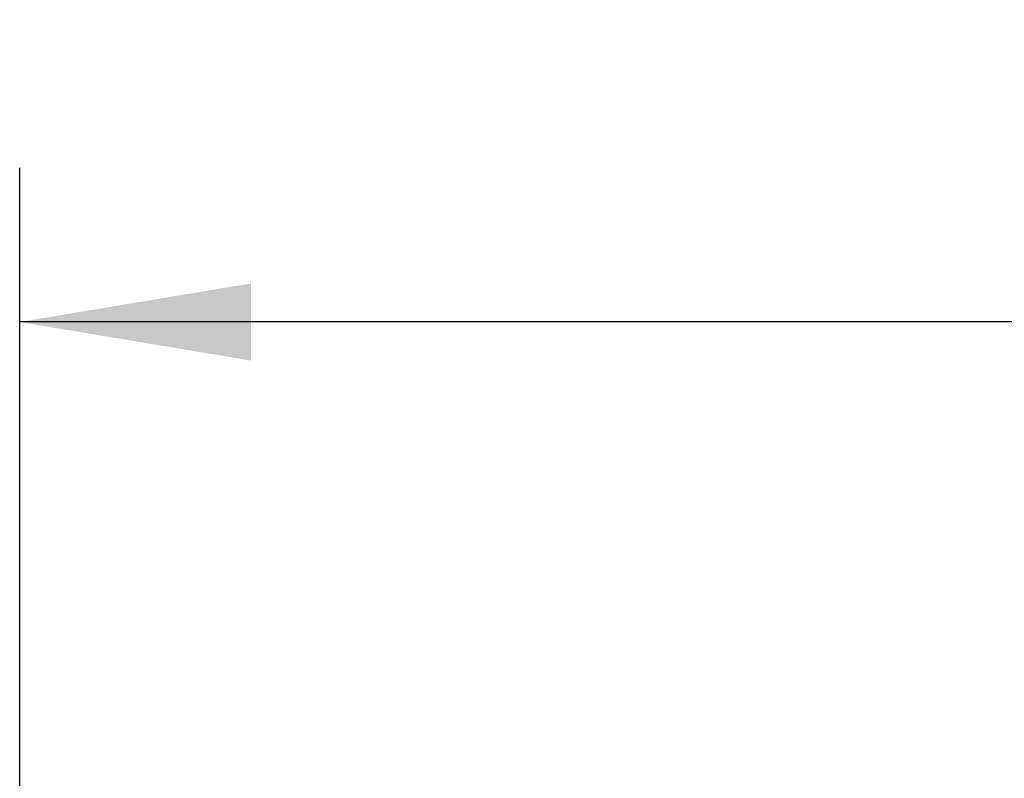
# Model space of a CAD drawing. Header units: millimetres. Extents: x 0 to 420, y 0 to 297.
# Tile 9 of 24: x 59 to 72, y 236 to 246. Entities that reach past the tile are written whole.
import ezdxf

# ---------------------------------------------------------------- set-up
doc = ezdxf.new("R2010")
doc.units = ezdxf.units.MM
doc.layers.add('QUOTE', color=174, linetype='Continuous')
doc.styles.add('SLDTEXTSTYLE3', font='TXT', dxfattribs={"width": 0.75})
doc.dimstyles.new('SLDDIMSTYLE0', dxfattribs={"dimtxt": 3, "dimasz": 3, "dimexe": 0, "dimexo": 0.0625, "dimgap": 0.75, "dimtad": 1, "dimlfac": 8.647318, "dimrnd": 1e-09, "dimzin": 12, "dimdsep": 46, "dimtxsty": 'SLDTEXTSTYLE3', "dimsah": 1, "dimcen": 0.09, "dimadec": 0, "dimazin": 3, "dimtfac": 1, "dimtdec": 3, "dimtofl": 0, "dimtmove": 0, "dimatfit": 3, "dimfxl": 0, "dimfrac": 2, "dimtolj": 1, "dimtzin": 12, "dimarcsym": 0})

# ---------------------------------------------------------------- blocks, each defined once
blk = doc.blocks.new('_D')
at = {"layer": 'QUOTE'}
for p, q in [((59.05, 231.249), (59.05, 243.884)), ((220.95, 231.249), (220.95, 243.884)), ((220.95, 241.884), (59.05, 241.884))]:
    blk.add_line(p, q, dxfattribs=at)
for points in [[(59.05, 241.884), (62.05, 241.384), (62.05, 242.384)], [(220.95, 241.884), (217.95, 242.384), (217.95, 241.384)]]:
    blk.add_solid(points, dxfattribs=at)
at = {"layer": 'QUOTE', "insert": (135.567, 245.751), "char_height": 3, "attachment_point": 1, "style": 'SLDTEXTSTYLE3'}
blk.add_mtext('1400', dxfattribs=at)

msp = doc.modelspace()

# ---------------------------------------------------------------- dimensions: what is measured, and where the dimension line sits
at = {"layer": 'QUOTE'}
dim = msp.add_linear_dim(base=(59.05, 241.8842), p1=(220.95, 229.2493), p2=(59.05, 229.2493), dimstyle='SLDDIMSTYLE0', dxfattribs=at)
dim.commit()
dim.dimension.update_dxf_attribs({"geometry": '_D', "text_midpoint": (140, 241.8842), "dimtype": 160})

doc.saveas('drawing.dxf')
